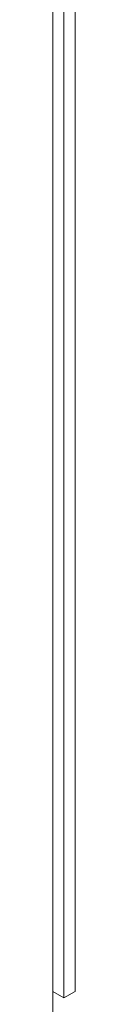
# Model space of a CAD drawing. Header units: millimetres. Extents: x 6528 to 21779, y 617 to 11154.
# Tile 44 of 106: x 18787 to 18794, y 3989 to 4301. Entities that reach past the tile are written whole.
import ezdxf

# ---------------------------------------------------------------- set-up
doc = ezdxf.new("R2010")
doc.units = ezdxf.units.MM
doc.layers.add('I-WALL', color=7, linetype='Continuous', lineweight=5)

msp = doc.modelspace()

# ---------------------------------------------------------------- linework, layer by layer
at = {"layer": 'I-WALL'}
for p, q in [((18786.86, 3985.1), (18786.86, 6004.42)), ((18790.39, 3991.22), (18790.39, 4481.12)), ((18793.93, 4483.16), (18793.93, 3993.26)), ((18786.86, 3993.26), (18790.39, 3991.22)), ((18793.93, 3993.26), (18790.39, 3991.22))]:
    msp.add_line(p, q, dxfattribs=at)

doc.saveas('drawing.dxf')
